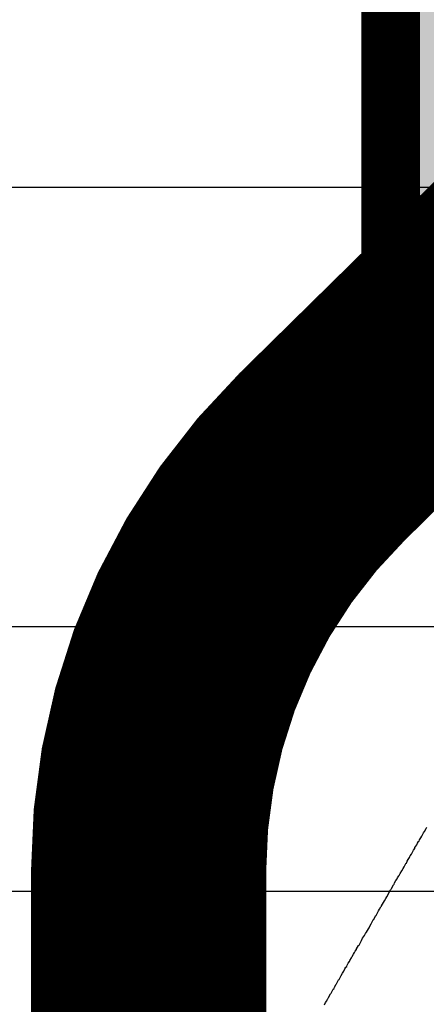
# Model space of a CAD drawing. Header units: inches. Extents: x 0 to 11.2, y -0.2 to 5.5.
# Tile 38 of 57: x 2.1421 to 2.2112, y 1.3958 to 1.5633. Entities that reach past the tile are written whole.
import ezdxf

# ---------------------------------------------------------------- set-up
doc = ezdxf.new("R2010")
doc.units = ezdxf.units.IN
doc.header["$MEASUREMENT"] = 0
for name, color, linetype in [('Bottom Layer', 5, 'Continuous'), ('Bottom Overlay', 54, 'Continuous'), ('Bottom Solder', 6, 'Continuous'), ('Top Layer', 1, 'Continuous'), ('Top Overlay', 2, 'Continuous')]:
    doc.layers.add(name, color=color, linetype=linetype)

# ---------------------------------------------------------------- blocks, each defined once
blk = doc.blocks.new('RES_2512_B_23')
at = {"layer": 'Bottom Solder'}
blk.add_hatch(color=6, dxfattribs=at).paths.add_polyline_path([(-0.16345, 0.07093), (-0.09246, 0.07093), (-0.09246, -0.07093), (-0.16345, -0.07093)])
at = {"layer": 'Bottom Overlay', "const_width": 0.01}
for points in [[(-0.167, 0.073), (-0.167, -0.073)], [(-0.167, 0.073), (0.16679, 0.073)]]:
    blk.add_lwpolyline(points, dxfattribs=at)
at = {"layer": 'Bottom Overlay', "const_width": 0.005}
blk.add_lwpolyline([(-0.1695, 0.073, 1), (-0.1645, 0.073, 1)], format="xyb", close=True, dxfattribs=at)
blk.add_lwpolyline([(-0.1695, 0.073, 1), (-0.1645, 0.073, 1)], format="xyb", close=True, dxfattribs=at)

msp = doc.modelspace()

# ---------------------------------------------------------------- linework, layer by layer
at = {"layer": 'Bottom Layer', "const_width": 0.04}
for points in [[(2.19349, 1.48894), (2.23123, 1.52609)], [(2.164, 1.41842), (2.164, 1.41853)], [(2.164, 1.41842), (2.164, 0.67231)]]:
    msp.add_lwpolyline(points, dxfattribs=at)
msp.add_lwpolyline([(2.164, 1.41853, -0.200956), (2.19349, 1.48894)], format="xyb", dxfattribs=at)
at = {"layer": 'Bottom Layer', "const_width": 0.02}
for points in [[(2.18349, 1.48894, 1), (2.20349, 1.48894, 1)], [(2.18349, 1.48894, 1), (2.20349, 1.48894, 1)], [(2.154, 1.41853, 1), (2.174, 1.41853, 1)], [(2.154, 1.41853, 1), (2.174, 1.41853, 1)], [(2.154, 1.41842, 1), (2.174, 1.41842, 1)], [(2.154, 1.41842, 1), (2.174, 1.41842, 1)]]:
    msp.add_lwpolyline(points, format="xyb", close=True, dxfattribs=at)
at = {"layer": 'Top Layer'}
for p, q in [((1.50482, 1.53482), (3.02, 1.53482)), ((3.1, 1.46), (1.57, 1.46)), ((1.65519, 1.415), (3.19, 1.415))]:
    msp.add_line(p, q, dxfattribs=at)
at = {"layer": 'Top Overlay'}
for p, q in [((2.21048, 1.42439), (2.21057, 1.42461)), ((2.21057, 1.42461), (2.21075, 1.42492)), ((2.21075, 1.42492), (2.21092, 1.42519)), ((2.21092, 1.42519), (2.21119, 1.42567)), ((2.21119, 1.42567), (2.21132, 1.42589)), ((2.20928, 1.42244), (2.20959, 1.42288)), ((2.20959, 1.42288), (2.20971, 1.42317)), ((2.20971, 1.42317), (2.20988, 1.42344)), ((2.20988, 1.42344), (2.20999, 1.42355)), ((2.20999, 1.42355), (2.21008, 1.42377)), ((2.21008, 1.42377), (2.21026, 1.42408)), ((2.21026, 1.42408), (2.21048, 1.42439)), ((2.20849, 1.42103), (2.20871, 1.42133)), ((2.20871, 1.42133), (2.20875, 1.42142)), ((2.20875, 1.42142), (2.20906, 1.422)), ((2.20906, 1.422), (2.20924, 1.42226)), ((2.20924, 1.42226), (2.20928, 1.42244)), ((2.20756, 1.41939), (2.20774, 1.4197)), ((2.20774, 1.4197), (2.20782, 1.41979)), ((2.20782, 1.41979), (2.20796, 1.4201)), ((2.20796, 1.4201), (2.20813, 1.42041)), ((2.20813, 1.42041), (2.20836, 1.42072)), ((2.20836, 1.42072), (2.20844, 1.42094)), ((2.20844, 1.42094), (2.20849, 1.42103)), ((2.20658, 1.4177), (2.20676, 1.41801)), ((2.20676, 1.41801), (2.20707, 1.4185)), ((2.20707, 1.4185), (2.20729, 1.4189)), ((2.20729, 1.4189), (2.20747, 1.41917)), ((2.20747, 1.41917), (2.20756, 1.41939)), ((2.20565, 1.41611), (2.20574, 1.4162)), ((2.20574, 1.4162), (2.20583, 1.41642)), ((2.20583, 1.41642), (2.20605, 1.41682)), ((2.20605, 1.41682), (2.20627, 1.41713)), ((2.20627, 1.41713), (2.20632, 1.41731)), ((2.20632, 1.41731), (2.20654, 1.41762)), ((2.20654, 1.41762), (2.20658, 1.4177)), ((2.2045, 1.41407), (2.20512, 1.41523)), ((2.20512, 1.41523), (2.20526, 1.41536)), ((2.20526, 1.41536), (2.2053, 1.41545)), ((2.2053, 1.41545), (2.20565, 1.41611)), ((2.20362, 1.41253), (2.20393, 1.4131)), ((2.20393, 1.4131), (2.20411, 1.41337)), ((2.20411, 1.41337), (2.20433, 1.41376)), ((2.20433, 1.41376), (2.2045, 1.41407)), ((2.20273, 1.41098), (2.20309, 1.41164)), ((2.20309, 1.41164), (2.20326, 1.41195)), ((2.20326, 1.41195), (2.20349, 1.41235)), ((2.20349, 1.41235), (2.20357, 1.41244)), ((2.20357, 1.41244), (2.20362, 1.41253)), ((2.20163, 1.40907), (2.20185, 1.40947)), ((2.20185, 1.40947), (2.2022, 1.41013)), ((2.2022, 1.41013), (2.20229, 1.41022)), ((2.20229, 1.41022), (2.2026, 1.4108)), ((2.2026, 1.4108), (2.20269, 1.41089)), ((2.20269, 1.41089), (2.20273, 1.41098)), ((2.2007, 1.40748), (2.20087, 1.40779)), ((2.20087, 1.40779), (2.20105, 1.40805)), ((2.20105, 1.40805), (2.20136, 1.40863)), ((2.20136, 1.40863), (2.20149, 1.40876)), ((2.20149, 1.40876), (2.20163, 1.40907)), ((2.19977, 1.40584), (2.20017, 1.40659)), ((2.20017, 1.40659), (2.20039, 1.40699)), ((2.20039, 1.40699), (2.2007, 1.40748)), ((2.19884, 1.40429), (2.19901, 1.40456)), ((2.19901, 1.40456), (2.1991, 1.40478)), ((2.1991, 1.40478), (2.19932, 1.40509)), ((2.19932, 1.40509), (2.19937, 1.40518)), ((2.19937, 1.40518), (2.19968, 1.40575)), ((2.19968, 1.40575), (2.19977, 1.40584)), ((2.19777, 1.40243), (2.19795, 1.40274)), ((2.19795, 1.40274), (2.19817, 1.40305)), ((2.19817, 1.40305), (2.19822, 1.40323)), ((2.19822, 1.40323), (2.1985, 1.40365)), ((2.1985, 1.40365), (2.19862, 1.40389)), ((2.19862, 1.40389), (2.19884, 1.40429)), ((2.19676, 1.40066), (2.19698, 1.40106)), ((2.19698, 1.40106), (2.1972, 1.40137)), ((2.1972, 1.40137), (2.19738, 1.40177)), ((2.19738, 1.40177), (2.19755, 1.40208)), ((2.19755, 1.40208), (2.19769, 1.40221)), ((2.19769, 1.40221), (2.19777, 1.40243)), ((2.19596, 1.39924), (2.19631, 1.39991)), ((2.19631, 1.39991), (2.1964, 1.4)), ((2.1964, 1.4), (2.19676, 1.40066)), ((2.19503, 1.39765), (2.19507, 1.39774)), ((2.19507, 1.39774), (2.19538, 1.39831)), ((2.19538, 1.39831), (2.19552, 1.39845)), ((2.19552, 1.39845), (2.19561, 1.39867)), ((2.19561, 1.39867), (2.19587, 1.39916)), ((2.19587, 1.39916), (2.19596, 1.39924)), ((2.19388, 1.39566), (2.1941, 1.39606)), ((2.1941, 1.39606), (2.19428, 1.39632)), ((2.19428, 1.39632), (2.19439, 1.39661)), ((2.19439, 1.39661), (2.19445, 1.39668)), ((2.19445, 1.39668), (2.19459, 1.3969)), ((2.19459, 1.3969), (2.19494, 1.39756)), ((2.19494, 1.39756), (2.19503, 1.39765))]:
    msp.add_line(p, q, dxfattribs=at)

# ---------------------------------------------------------------- block references
at = {"rotation": 90}
msp.add_blockref('RES_2512_B_23', (2.27816, 1.66554), dxfattribs=at)

doc.saveas('drawing.dxf')
